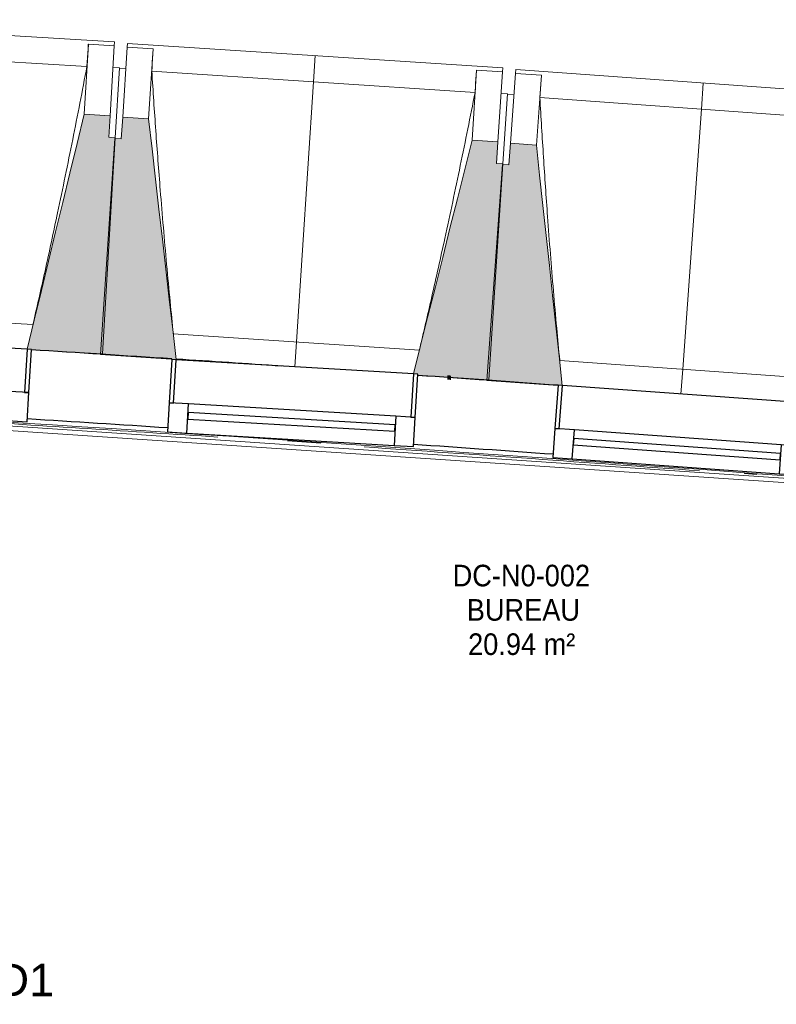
# Model space of a CAD drawing. Header units: millimetres. Extents: x -2845 to 74565, y -36590 to 13748.
# Tile 50 of 53: x 40433 to 42184, y -15882 to -13605. Entities that reach past the tile are written whole.
import ezdxf

# ---------------------------------------------------------------- set-up
doc = ezdxf.new("R2010")
doc.units = ezdxf.units.MM
doc.linetypes.add('Tiret', pattern=[2.5, 1.25, -1.25])
doc.layers.add('A-AREA', color=4, linetype='Tiret', lineweight=100, true_color=0x00ffff)
for name, color, linetype, lineweight in [('A-FLOR-HRAL', 7, 'Continuous', 18), ('A-GENM', 7, 'Continuous', 18), ('A-GLAZ', 7, 'Continuous', 25), ('CABLE', 7, 'Continuous', 30), ('ESPACE', 7, 'Continuous', 30), ('I-WALL', 7, 'Continuous', 25), ('MUR', 7, 'Continuous', 25), ('S-BEAM', 7, 'Continuous', 18)]:
    doc.layers.add(name, color=color, linetype=linetype, lineweight=lineweight)
doc.styles.add('Arial_2', font='arial.ttf', dxfattribs={"height": 75})
doc.styles.add('Arial_4', font='arial.ttf', dxfattribs={"width": 0.9, "height": 50})

# ---------------------------------------------------------------- blocks, each defined once
blk = doc.blocks.new('20_MUR PREFA_01 - Type 1-3119337-2021_015_1111_DCE_1_50_N0 FINI_CFO_PCN')
at = {"layer": 'A-GENM'}
for p, q in [((0, 722.1), (0, 661.4)), ((0, 661.4), (0, 58.5)), ((0, 0.7), (0, 58.5))]:
    blk.add_line(p, q, dxfattribs=at)
blk = doc.blocks.new('B02_DC_STR_rvt-1-2021_015_1111_DCE_1_50_N0 FINI_CFO_PCN')
at = {"layer": 'S-BEAM', "lineweight": 5, "true_color": 0x787878}
for points in [[(-12544.5, -14378.3), (-12515, -13878.3), (-12529.9, -13877.4), (-12527, -13827.5), (-12586.9, -13824), (-12719, -14367.4), (-12709.2, -14367.9), (-12709.2, -14368.6), (-12627.5, -14373.4)], [(-12374.3, -14391.1), (-12438, -13834.8), (-12497.9, -13830.9), (-12501.2, -13880.8), (-12516.1, -13879.8), (-12548.9, -14379.6), (-12431.6, -14387.3)], [(-11650.8, -14438.5), (-11618.1, -13938.6), (-11633, -13937.7), (-11629.7, -13887.8), (-11689.6, -13883.8), (-11824.8, -14424.6), (-11815.3, -14425.1), (-11815.3, -14427.7), (-11757.5, -14431.5)], [(-11480.8, -14451.6), (-11540.8, -13895.6), (-11600.7, -13891.3), (-11604.2, -13941.2), (-11619.2, -13940.1), (-11655.2, -14439.7), (-11490.7, -14451.6), (-11490.6, -14450.9), (-11488.2, -14451.1)]]:
    blk.add_hatch(color=8, dxfattribs=at).paths.add_polyline_path(points)
at = {"layer": 'S-BEAM'}
for p, q in [((-12516.9, -13656.7), (-13385.4, -13605.4)), ((-12516.9, -13656.7), (-12517.4, -13665.7)), ((-12487.3, -13669.1), (-12486.7, -13660.1)), ((-11618.6, -13717), (-12486.7, -13660.1)), ((-12580.6, -13713.6), (-13328.8, -13669.5)), ((-12577.3, -13662.2), (-12586.9, -13824)), ((-12577.4, -13662.4), (-12577.3, -13662.2)), ((-12577.3, -13662.2), (-12517.4, -13665.7)), ((-12517.4, -13665.7), (-12527, -13827.5)), ((-12497.9, -13830.9), (-12487.3, -13669.1)), ((-12487.3, -13669.1), (-12427.4, -13673)), ((-12438, -13834.8), (-12427.4, -13673)), ((-12427.4, -13673), (-12427.4, -13673.3)), ((-12505.4, -13716.5), (-12520.4, -13715.6)), ((-12505.4, -13716.5), (-12515, -13878.3)), ((-12490.6, -13719), (-12505.5, -13718)), ((-11682.6, -13773.5), (-12430.5, -13724.5)), ((-11679, -13722.1), (-11689.6, -13883.8)), ((-11679.1, -13722.4), (-11679, -13722.1)), ((-11679, -13722.1), (-11619.1, -13726)), ((-11619.1, -13726), (-11629.7, -13887.8)), ((-11618.6, -13717), (-11619.1, -13726)), ((-11600.7, -13891.3), (-11589, -13729.6)), ((-11589, -13729.6), (-11588.3, -13720.6)), ((-11589, -13729.6), (-11529.2, -13733.9)), ((-10720.6, -13783.2), (-11588.3, -13720.6)), ((-11540.8, -13895.6), (-11529.2, -13733.9)), ((-11529.2, -13733.9), (-11529.1, -13734.2)), ((-11607.4, -13776.9), (-11622.4, -13775.9)), ((-11607.4, -13776.9), (-11618.1, -13938.6)), ((-11592.6, -13779.5), (-11607.5, -13778.4)), ((-10785, -13839.3), (-11532.6, -13785.4)), ((-12527, -13827.5), (-12586.9, -13824)), ((-12529.9, -13877.4), (-12527, -13827.5)), ((-12497.9, -13830.9), (-12501.2, -13880.8)), ((-12438, -13834.8), (-12497.9, -13830.9)), ((-12516.1, -13879.8), (-12548.9, -14379.6)), ((-12544.5, -14378.3), (-12515, -13878.3)), ((-12515, -13878.3), (-12529.9, -13877.4)), ((-12501.2, -13880.8), (-12516.1, -13879.8)), ((-11629.7, -13887.8), (-11689.6, -13883.8)), ((-11633, -13937.7), (-11629.7, -13887.8)), ((-11600.7, -13891.3), (-11604.2, -13941.2)), ((-11540.8, -13895.6), (-11600.7, -13891.3)), ((-11619.2, -13940.1), (-11655.2, -14439.7)), ((-11650.8, -14438.5), (-11618.1, -13938.6)), ((-11618.1, -13938.6), (-11633, -13937.7)), ((-11604.2, -13941.2), (-11619.2, -13940.1)), ((-13275, -14276.6), (-12705.5, -14310.3)), ((-12380.7, -14332), (-11811.4, -14369.3)), ((-12709.3, -14368.6), (-12544.5, -14378.3)), ((-12548.9, -14379.6), (-12374.3, -14391.1)), ((-12099.8, -14408.4), (-12374.3, -14390.4)), ((-11486.7, -14393.2), (-10917.7, -14434.2)), ((-11815.5, -14427.7), (-11650.8, -14438.5)), ((-11655.2, -14439.7), (-11490.7, -14451.6))]:
    blk.add_line(p, q, dxfattribs=at)
at = {"layer": 'S-BEAM', "flags": 128}
for points in [[(-12580.6, -13713.6), (-12580, -13703.4), (-12579.3, -13693.2), (-12578.7, -13682.9), (-12578, -13672.7), (-12577.4, -13662.4)], [(-12427.4, -13673.3), (-12428, -13683.5), (-12428.7, -13693.8), (-12429.3, -13704), (-12429.9, -13714.3), (-12430.5, -13724.5)], [(-11682.6, -13773.5), (-11681.9, -13763.3), (-11681.2, -13753.1), (-11680.5, -13742.8), (-11679.8, -13732.6), (-11679.1, -13722.4)], [(-11529.1, -13734.2), (-11529.8, -13744.4), (-11530.5, -13754.7), (-11531.2, -13764.9), (-11531.9, -13775.2), (-11532.6, -13785.4)], [(-12586.9, -13824), (-12603.4, -13892), (-12620, -13960), (-12636.5, -14028), (-12653, -14096), (-12669.6, -14164), (-12686.1, -14232), (-12702.6, -14300), (-12719, -14367.4)], [(-12374.3, -14391.1), (-12382.2, -14321.5), (-12390.2, -14252), (-12398.2, -14182.5), (-12406.1, -14112.9), (-12414.1, -14043.4), (-12422.1, -13973.9), (-12430, -13904.3), (-12438, -13834.8)], [(-11689.6, -13883.8), (-11706.6, -13951.7), (-11723.6, -14019.6), (-11740.6, -14087.5), (-11757.5, -14155.4), (-11774.5, -14223.3), (-11791.5, -14291.2), (-11808.5, -14359.1), (-11824.8, -14424.6)], [(-11480.8, -14451.6), (-11488.2, -14382.7), (-11495.7, -14313.1), (-11503.2, -14243.5), (-11510.7, -14174), (-11518.3, -14104.4), (-11525.8, -14034.8), (-11533.3, -13965.2), (-11540.8, -13895.6)]]:
    blk.add_lwpolyline(points, dxfattribs=at)
at = {"layer": 'S-BEAM'}
for points, knots in [([(-12705.6, -14310.3), (-12696.1, -14269.1), (-12681.6, -14205.5), (-12662.7, -14119.2), (-12647.1, -14046.1), (-12630.7, -13967.3), (-12607.8, -13854.6), (-12591.3, -13770.1), (-12580.6, -13713.6)], [0.0183438, 0.0183438, 0.0183438, 0.0183438, 0.2222222, 0.3333333, 0.4444444, 0.5833333, 0.7222222, 1, 1, 1, 1]), ([(-12430.5, -13724.5), (-12427.6, -13770.4), (-12423, -13839.2), (-12416.3, -13930.8), (-12410.5, -14005.4), (-12403.9, -14085.6), (-12396.3, -14171.5), (-12388.5, -14253.7), (-12383.1, -14307.2), (-12380.5, -14332)], [0, 0, 0, 0, 0.2222222, 0.3333333, 0.4444444, 0.5833333, 0.7222222, 0.8611111, 0.9816328, 0.9816328, 0.9816328, 0.9816328]), ([(-11811.5, -14369.4), (-11801.7, -14328.3), (-11786.8, -14264.7), (-11767.4, -14178.5), (-11751.3, -14105.6), (-11734.3, -14026.9), (-11710.7, -13914.3), (-11693.7, -13829.9), (-11682.6, -13773.5)], [0.0183438, 0.0183438, 0.0183438, 0.0183438, 0.2222222, 0.3333333, 0.4444444, 0.5833333, 0.7222222, 1, 1, 1, 1]), ([(-11532.6, -13785.4), (-11530, -13831.3), (-11525.9, -13900.1), (-11519.7, -13991.8), (-11514.5, -14066.4), (-11508.4, -14146.6), (-11501.3, -14232.6), (-11494.1, -14314.9), (-11489, -14368.4), (-11486.6, -14393.2)], [0, 0, 0, 0, 0.2222222, 0.3333333, 0.4444444, 0.5833333, 0.7222222, 0.8611111, 0.9816328, 0.9816328, 0.9816328, 0.9816328])]:
    blk.add_open_spline(points, degree=3, knots=knots, dxfattribs=at)
at = {"layer": 'S-BEAM', "color": 5, "lineweight": 25, "true_color": 0x0000ff}
for p, rotation in [((-12099.9, -14409), 356.249207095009), ((-11206.4, -14472.1), 355.8761407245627)]:
    blk.add_blockref('20_MUR PREFA_01 - Type 1-3119337-2021_015_1111_DCE_1_50_N0 FINI_CFO_PCN', p, dxfattribs=dict(at, rotation=rotation))
blk = doc.blocks.new('XXX_VIDE FENETRE - 550-377501-2021_015_1111_DCE_1_50_N0 FINI_CFO_PCN')
at = {"layer": 'A-GLAZ'}
for p, q in [((-285, 0), (-285, -100)), ((-275, 0), (-285, 0)), ((275, 0), (-275, 0)), ((-275, -100), (-275, 0)), ((285, 0), (275, 0)), ((275, 0), (275, -100)), ((285, -100), (285, 0)), ((-285, -100), (-275, -100)), ((-240, -100), (-285, -100)), ((-285, -100), (-285, -167.5)), ((-240, -167.5), (-240, -100)), ((240, -100), (-240, -100)), ((240, -100), (240, -167.5)), ((285, -100), (240, -100)), ((275, -100), (285, -100)), ((285, -167.5), (285, -100)), ((-285, -167.5), (-240, -167.5)), ((-240, -167.5), (240, -167.5)), ((240, -167.5), (285, -167.5))]:
    blk.add_line(p, q, dxfattribs=at)
at = {"layer": 'A-GLAZ', "color": 173, "true_color": 0x5c63b1}
for p, q in [((240, -120), (-240, -120)), ((-240, -120), (-240, -135)), ((-240, -135), (240, -135)), ((240, -135), (240, -120))]:
    blk.add_line(p, q, dxfattribs=at)
blk = doc.blocks.new('Garde-corps - Garde-corps-505703-2021_015_1111_DCE_1_50_N0 FINI_CFO_PCN')
at = {"layer": 'A-FLOR-HRAL'}
for p, q in [((-14288.8, -14452.6), (-9946.8, -14744.5)), ((-14003.6, -14461.4), (-10204.3, -14716.8)), ((-12116.5, -14579.7), (-12039.7, -14584.9)), ((-11060, -14654.8), (-11030.4, -14657))]:
    blk.add_line(p, q, dxfattribs=at)
for radius, start, end in [(137273, 85.24477, 87.064083), (137269.6, 86.221927, 86.473789), (137283.1, 86.270695, 86.406616), (137269.6, 85.755463, 86.080121), (137283.1, 85.897745, 86.032794)]:
    blk.add_arc((-21322.9, -151541.9), radius, start, end, dxfattribs=at)
blk = doc.blocks.new('B02_ARC_rvt-1-2021_015_1111_DCE_1_50_N0 FINI_CFO_PCN')
at = {"layer": 'A-AREA'}
blk.add_line((-11747.3, -14432.7), (-11738.3, -14433.4), dxfattribs=at)
at = {"layer": 'I-WALL'}
blk.add_line((-12384.3, -14391.6), (-12384.2, -14389.7), dxfattribs=at)
for radius, start, end in [(137443.1, 86.271104, 86.406868), (137443.1, 85.89772, 86.03348), (137283.1, 86.270695, 86.406617), (137283.1, 85.897745, 86.032794)]:
    blk.add_arc((-21322.9, -151541.9), radius, start, end, dxfattribs=at)
at = {"layer": 'MUR'}
blk.add_arc((-21322.9, -151541.9), 137443.1, 86.164982, 86.266982, dxfattribs=at)
at = {"layer": 'A-FLOR-HRAL', "lineweight": 18}
blk.add_blockref('Garde-corps - Garde-corps-505703-2021_015_1111_DCE_1_50_N0 FINI_CFO_PCN', (0, 0), dxfattribs=at)
at = {"layer": 'A-GLAZ', "lineweight": 18}
for p, rotation in [((-12993.7, -14351.2), 356.6222734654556), ((-12099.8, -14408.4), 356.6222734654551), ((-11206.3, -14471.4), 355.8761407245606)]:
    blk.add_blockref('XXX_VIDE FENETRE - 550-377501-2021_015_1111_DCE_1_50_N0 FINI_CFO_PCN', p, dxfattribs=dict(at, rotation=rotation))
blk = doc.blocks.new('B02_ELE_rvt-1-2021_015_1111_DCE_1_50_N0 FINI_CFO_PCN')
at = {"layer": 'CABLE', "lineweight": 9, "insert": (-13267.4, -15788.6), "char_height": 75, "width": 749.578, "attachment_point": 1, "style": 'Arial_2'}
blk.add_mtext('TD1-Q4-BD1', dxfattribs=at)

msp = doc.modelspace()

# ---------------------------------------------------------------- block references
at = {"lineweight": 5}
for name in ['B02_DC_STR_rvt-1-2021_015_1111_DCE_1_50_N0 FINI_CFO_PCN', 'B02_ARC_rvt-1-2021_015_1111_DCE_1_50_N0 FINI_CFO_PCN', 'B02_ELE_rvt-1-2021_015_1111_DCE_1_50_N0 FINI_CFO_PCN']:
    msp.add_blockref(name, (53169.3, 0), dxfattribs=at)

# ---------------------------------------------------------------- texts
at = {"layer": 'ESPACE', "color": 8, "true_color": 0x808080, "char_height": 50, "attachment_point": 1, "style": 'Arial_4'}
for s, insert, width in [('DC-N0-002', (41434.9, -14865.9), 382.405), ('BUREAU', (41467.6, -14945.3), 303.038), ('20.94 m²', (41470.6, -15024.6), 299.43)]:
    msp.add_mtext(s, dxfattribs=dict(at, insert=insert, width=width))

doc.saveas('drawing.dxf')
